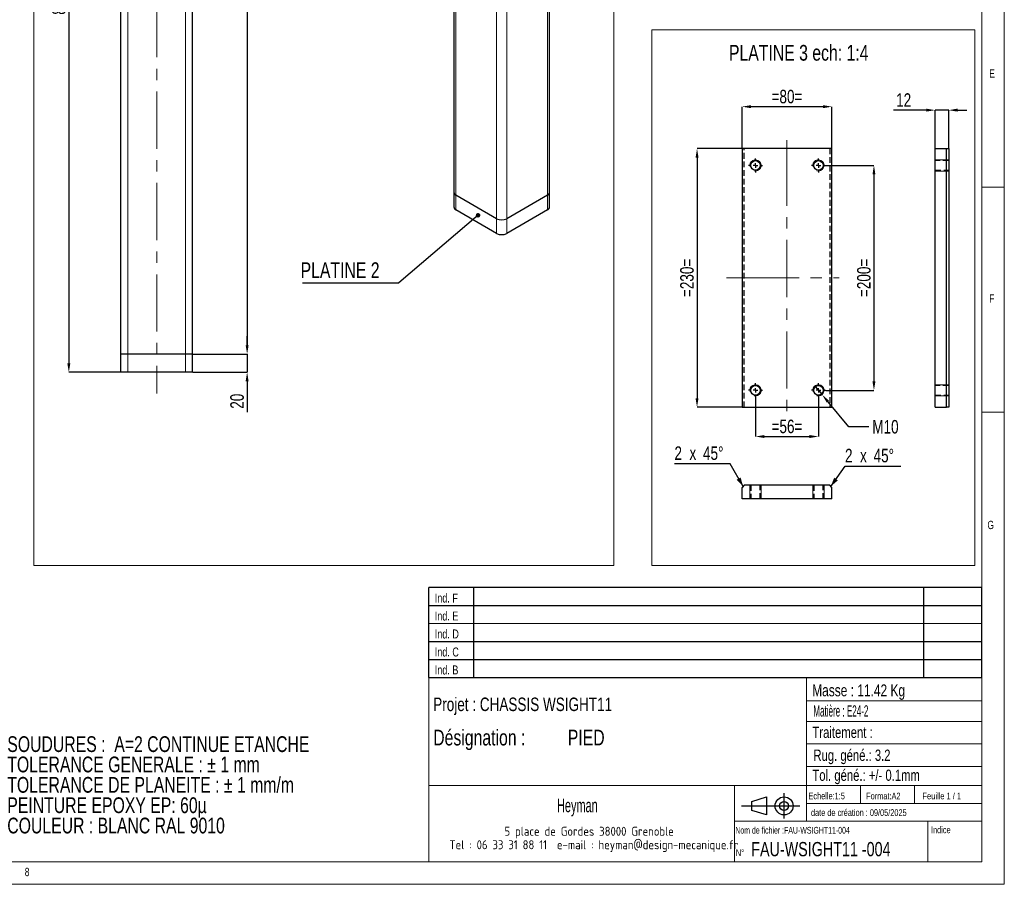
# Model space of a CAD drawing. Header units: millimetres. Extents: x 5 to 589, y 5 to 415.
# Tile 4 of 6: x 370 to 589, y 5 to 197. Entities that reach past the tile are written whole.
import ezdxf

# ---------------------------------------------------------------- set-up
doc = ezdxf.new("R2010")
doc.units = ezdxf.units.MM
doc.header["$PDSIZE"] = -1
doc.linetypes.add('CENTERX2', pattern=[20.32, 12.7, -2.54, 2.54, -2.54])
doc.linetypes.add('HIDDEN', pattern=[1.905, 1.27, -0.635])
for name, color, linetype in [('COTES', 1, 'Continuous'), ('NOTES', 6, 'Continuous'), ('TRAIT-FINS', 9, 'Continuous'), ('TRAIT-MIXTES', 3, 'CENTERX2'), ('TRAIT-TIRET', 2, 'HIDDEN')]:
    doc.layers.add(name, color=color, linetype=linetype)
doc.layers.add('TRAIT-FORT', color=4, linetype='Continuous', lineweight=25)
doc.styles.add('SLDTEXTSTYLE0', font='TXT', dxfattribs={"width": 0.75})
doc.styles.add('SLDTEXTSTYLE1', font='TXT', dxfattribs={"width": 0.617423})
doc.styles.add('SLDTEXTSTYLE2', font='TXT', dxfattribs={"width": 0.535475})
doc.styles.add('SLDTEXTSTYLE3', font='ISOCP3', dxfattribs={"width": 0.96})
doc.styles.add('SLDTEXTSTYLE4', font='TXT', dxfattribs={"width": 0.605})
doc.styles.add('SLDTEXTSTYLE5', font='TXT', dxfattribs={"width": 0.692308})
doc.dimstyles.new('SLDDIMSTYLE1', dxfattribs={"dimtxt": 3, "dimasz": 2, "dimexe": 0, "dimexo": 0.0625, "dimgap": 0.75, "dimtad": 1, "dimlfac": 4, "dimrnd": 1e-09, "dimzin": 12, "dimdsep": 46, "dimtxsty": 'SLDTEXTSTYLE0', "dimsah": 1, "dimcen": 0.09, "dimadec": 0, "dimazin": 3, "dimtfac": 1, "dimtofl": 0, "dimtmove": 0, "dimatfit": 3, "dimfxl": 1, "dimfrac": 2, "dimtolj": 1, "dimtzin": 12, "dimarcsym": 0})
doc.dimstyles.new('SLDDIMSTYLE2', dxfattribs={"dimtxt": 3, "dimasz": 2, "dimexe": 0, "dimexo": 0.0625, "dimgap": 0.75, "dimtad": 1, "dimlfac": 4, "dimrnd": 1e-09, "dimzin": 12, "dimdsep": 46, "dimtxsty": 'SLDTEXTSTYLE0', "dimsah": 1, "dimcen": 0.09, "dimadec": 0, "dimazin": 3, "dimtfac": 1, "dimtmove": 0, "dimatfit": 0, "dimfxl": 1, "dimfrac": 2, "dimtolj": 1, "dimtzin": 12, "dimarcsym": 0})
doc.dimstyles.new('SLDDIMSTYLE5', dxfattribs={"dimtxt": 3, "dimasz": 2, "dimexe": 0, "dimexo": 0.0625, "dimgap": 0.75, "dimtad": 1, "dimlfac": 5, "dimrnd": 1e-09, "dimzin": 12, "dimdsep": 46, "dimtxsty": 'SLDTEXTSTYLE0', "dimsah": 1, "dimcen": 0.09, "dimadec": 0, "dimazin": 3, "dimtfac": 1, "dimtofl": 0, "dimtmove": 0, "dimatfit": 3, "dimfxl": 1, "dimfrac": 2, "dimtolj": 1, "dimtzin": 12, "dimarcsym": 0})
doc.dimstyles.new('SLDDIMSTYLE6', dxfattribs={"dimtxt": 3, "dimasz": 2, "dimexe": 0, "dimexo": 0.0625, "dimgap": 0.75, "dimtad": 1, "dimlfac": 5, "dimrnd": 1e-09, "dimzin": 12, "dimdsep": 46, "dimtxsty": 'SLDTEXTSTYLE0', "dimsah": 1, "dimcen": 0.09, "dimadec": 0, "dimazin": 3, "dimtfac": 1, "dimtmove": 0, "dimatfit": 0, "dimfxl": 1, "dimfrac": 2, "dimtolj": 1, "dimtzin": 12, "dimarcsym": 0})
doc.dimstyles.new('SLDDIMSTYLE7', dxfattribs={"dimtxt": 0.18, "dimasz": 1, "dimexe": 0, "dimexo": 0.0625, "dimgap": 0, "dimtad": 0, "dimtih": 1, "dimtoh": 1, "dimdec": 0, "dimrnd": 1e-09, "dimzin": 0, "dimdsep": 46, "dimtxsty": 'Standard', "dimblk1": 'DOT', "dimblk2": 'DOT', "dimsah": 1, "dimcen": 0.09, "dimadec": 0, "dimazin": 0, "dimtfac": 1, "dimtdec": 0, "dimtofl": 0, "dimtmove": 0, "dimatfit": 3, "dimldrblk": 'DOT', "dimfxl": 1, "dimfrac": 2, "dimtolj": 1, "dimtzin": 0, "dimarcsym": 0})
doc.dimstyles.new('SLDDIMSTYLE8', dxfattribs={"dimtxt": 3, "dimasz": 2, "dimexe": 0, "dimexo": 0.0625, "dimgap": 0.75, "dimtad": 0, "dimtih": 1, "dimtoh": 1, "dimlfac": 4, "dimrnd": 1e-09, "dimzin": 12, "dimdsep": 46, "dimtxsty": 'SLDTEXTSTYLE0', "dimblk1": 'NONE', "dimsah": 1, "dimcen": 0, "dimadec": 0, "dimazin": 3, "dimtfac": 1, "dimtmove": 0, "dimatfit": 3, "dimldrblk": 'NONE', "dimfxl": 1, "dimfrac": 2, "dimtolj": 1, "dimtzin": 12, "dimarcsym": 0})

# ---------------------------------------------------------------- blocks, each defined once
blk = doc.blocks.new('Bloc12')
for p, q in [((2.32, 3.8), (5.55, 4.8)), ((5.55, 4.8), (5.55, 0.8)), ((9.48, 0), (9.48, 5.6)), ((0, 2.8), (12.98, 2.8)), ((2.32, 1.8), (2.32, 3.8)), ((5.55, 0.8), (2.32, 1.8))]:
    blk.add_line(p, q)
for radius in [2, 1]:
    blk.add_circle((9.48, 2.8), radius)
blk = doc.blocks.new('Bloc11')
for p, q in [((123, 20), (0, 20)), ((0, 0), (0, 20)), ((10, 20), (10, 0)), ((110, 20), (110, 0)), ((123, 0), (123, 20)), ((0, 16), (123, 16)), ((0, 8), (123, 8)), ((0, 4), (123, 4)), ((0, 0), (123, 0))]:
    blk.add_line(p, q)
at = {"color": 7, "linetype": 'Continuous', "lineweight": 18}
blk.add_line((0, 12), (123, 12), dxfattribs=at)
at = {"color": 7}
for tag in ['AUTOATTR0', 'AUTOATTR1', 'AUTOATTR2', 'AUTOATTR3', 'AUTOATTR4', 'AUTOATTR5', 'AUTOATTR6', 'AUTOATTR7', 'AUTOATTR8', 'AUTOATTR9']:
    blk.add_attdef(tag, (0, 0), '', height=1, dxfattribs=at)
at = {"layer": 'NOTES', "color": 211, "char_height": 2, "attachment_point": 1, "style": 'SLDTEXTSTYLE0'}
for s, insert in [('Ind. F', (1.36, 18.66)), ('Ind. E', (1.36, 14.66)), ('Ind. D', (1.36, 10.66)), ('Ind. C', (1.36, 6.66)), ('Ind. B', (1.36, 2.66))]:
    blk.add_mtext(s, dxfattribs=dict(at, insert=insert))
blk = doc.blocks.new('SW_NOTE_0')
at = {"layer": 'NOTES', "color": 0, "char_height": 3.5, "attachment_point": 1, "style": 'SLDTEXTSTYLE0'}
for s, insert in [('SOUDURES :  A=2 CONTINUE ETANCHE', (0, 4.51)), ('TOLERANCE GENERALE : ± 1 mm', (0, -0.01)), ('TOLERANCE DE PLANEITE : ± 1 mm/m', (0, -4.54)), ('PEINTURE EPOXY EP: 60µ', (0, -9.07)), ('COULEUR : BLANC RAL 9010', (0, -13.59))]:
    blk.add_mtext(s, dxfattribs=dict(at, insert=insert))
blk = doc.blocks.new('SW_NOTE_1')
at = {"layer": 'NOTES', "color": 0, "char_height": 2, "attachment_point": 2, "style": 'SLDTEXTSTYLE3'}
for s, insert in [('5 place de Gordes 38000 Grenoble', (20.94, 2.58)), ('Tel : 06 33 31 88 11  e-mail : heyman@design-mecanique.fr', (22, -0.42))]:
    blk.add_mtext(s, dxfattribs=dict(at, insert=insert))
blk = doc.blocks.new('SW_NOTE_2')
at = {"layer": 'NOTES', "color": 0, "char_height": 3.5, "attachment_point": 1, "style": 'SLDTEXTSTYLE0'}
for s, insert in [('Désignation :', (0, 4.51)), ('PIED', (29.93, 4.51))]:
    blk.add_mtext(s, dxfattribs=dict(at, insert=insert))
blk = doc.blocks.new('_D_8')
at = {"layer": 'COTES', "color": 0, "lineweight": -2, "transparency": 16777216}
for p, q in [((571.63, 177.11), (564.37, 177.11)), ((573.63, 168.64), (573.63, 177.11)), ((576.63, 177.11), (573.63, 177.11)), ((576.63, 168.64), (576.63, 177.11)), ((578.63, 177.11), (580.63, 177.11))]:
    blk.add_line(p, q, dxfattribs=at)
at = {"layer": 'COTES', "color": 0, "transparency": 16777216}
for points in [[(571.63, 177.45), (571.63, 176.78), (573.63, 177.11)], [(578.63, 177.45), (578.63, 176.78), (576.63, 177.11)]]:
    blk.add_solid(points, dxfattribs=at)
at = {"layer": 'Defpoints', "color": 0, "transparency": 16777216}
for p in [(573.63, 177.11), (573.63, 168.57), (576.63, 168.57)]:
    blk.add_point(p, dxfattribs=at)
at = {"layer": 'COTES', "color": 0, "transparency": 16777216, "insert": (566.62, 180.86), "char_height": 3, "attachment_point": 2, "style": 'SLDTEXTSTYLE0'}
blk.add_mtext('\\A1;12', dxfattribs=at)
blk = doc.blocks.new('_D_22')
at = {"layer": 'COTES', "color": 0, "lineweight": -2, "transparency": 16777216}
for p, q in [((530.67, 168.64), (530.67, 177.88)), ((548.67, 177.88), (532.67, 177.88)), ((550.67, 168.64), (550.67, 177.88))]:
    blk.add_line(p, q, dxfattribs=at)
at = {"layer": 'COTES', "color": 0, "transparency": 16777216}
for points in [[(532.67, 178.22), (532.67, 177.55), (530.67, 177.88)], [(548.67, 178.22), (548.67, 177.55), (550.67, 177.88)]]:
    blk.add_solid(points, dxfattribs=at)
at = {"layer": 'Defpoints', "color": 0, "transparency": 16777216}
for p in [(530.67, 177.88), (530.67, 168.57), (550.67, 168.57)]:
    blk.add_point(p, dxfattribs=at)
at = {"layer": 'COTES', "color": 0, "transparency": 16777216, "insert": (540.67, 181.63), "char_height": 3, "attachment_point": 2, "style": 'SLDTEXTSTYLE0'}
blk.add_mtext('\\A1;=80=', dxfattribs=at)
blk = doc.blocks.new('_D_23')
at = {"layer": 'COTES', "color": 0, "lineweight": -2, "transparency": 16777216}
for p, q in [((530.61, 168.57), (520.67, 168.57)), ((520.67, 166.57), (520.67, 113.07)), ((530.61, 111.07), (520.67, 111.07))]:
    blk.add_line(p, q, dxfattribs=at)
at = {"layer": 'COTES', "color": 0, "transparency": 16777216}
for points in [[(520.34, 166.57), (521, 166.57), (520.67, 168.57)], [(520.34, 113.07), (521, 113.07), (520.67, 111.07)]]:
    blk.add_solid(points, dxfattribs=at)
at = {"layer": 'Defpoints', "color": 0, "transparency": 16777216}
for p in [(530.67, 168.57), (520.67, 111.07), (530.67, 111.07)]:
    blk.add_point(p, dxfattribs=at)
at = {"layer": 'COTES', "color": 0, "transparency": 16777216, "insert": (516.92, 139.82), "char_height": 3, "attachment_point": 2, "rotation": 90, "style": 'SLDTEXTSTYLE0'}
blk.add_mtext('\\A1;=230=', dxfattribs=at)
blk = doc.blocks.new('_D_24')
at = {"layer": 'COTES', "color": 0, "lineweight": -2, "transparency": 16777216}
for p, q in [((549.29, 164.82), (560.01, 164.82)), ((560.01, 162.82), (560.01, 116.82)), ((549.29, 114.82), (560.01, 114.82))]:
    blk.add_line(p, q, dxfattribs=at)
at = {"layer": 'COTES', "color": 0, "transparency": 16777216}
for points in [[(559.68, 162.82), (560.34, 162.82), (560.01, 164.82)], [(559.68, 116.82), (560.34, 116.82), (560.01, 114.82)]]:
    blk.add_solid(points, dxfattribs=at)
at = {"layer": 'Defpoints', "color": 0, "transparency": 16777216}
for p in [(549.23, 164.82), (549.23, 114.82), (560.01, 114.82)]:
    blk.add_point(p, dxfattribs=at)
at = {"layer": 'COTES', "color": 0, "transparency": 16777216, "insert": (556.26, 139.82), "char_height": 3, "attachment_point": 2, "rotation": 90, "style": 'SLDTEXTSTYLE0'}
blk.add_mtext('\\A1;=200=', dxfattribs=at)
blk = doc.blocks.new('_D_25')
at = {"layer": 'COTES', "color": 0, "lineweight": -2, "transparency": 16777216}
for p, q in [((533.67, 113.2), (533.67, 104.55)), ((547.67, 113.2), (547.67, 104.55)), ((535.67, 104.55), (545.67, 104.55))]:
    blk.add_line(p, q, dxfattribs=at)
at = {"layer": 'COTES', "color": 0, "transparency": 16777216}
for points in [[(535.67, 104.88), (535.67, 104.21), (533.67, 104.55)], [(545.67, 104.88), (545.67, 104.21), (547.67, 104.55)]]:
    blk.add_solid(points, dxfattribs=at)
at = {"layer": 'Defpoints', "color": 0, "transparency": 16777216}
for p in [(533.67, 113.26), (547.67, 113.26), (547.67, 104.55)]:
    blk.add_point(p, dxfattribs=at)
at = {"layer": 'COTES', "color": 0, "transparency": 16777216, "insert": (540.67, 108.3), "char_height": 3, "attachment_point": 2, "style": 'SLDTEXTSTYLE0'}
blk.add_mtext('\\A1;=56=', dxfattribs=at)
blk = doc.blocks.new('_D_26')
at = {"layer": 'COTES', "color": 0, "lineweight": -2, "transparency": 16777216}
for p, q in [((546.87, 115.78), (548.47, 113.86)), ((554.45, 106.72), (549.75, 112.33)), ((558.89, 106.72), (554.45, 106.72))]:
    blk.add_line(p, q, dxfattribs=at)
at = {"layer": 'COTES', "color": 0, "transparency": 16777216}
blk.add_solid([(550.01, 112.54), (549.5, 112.12), (548.47, 113.86)], dxfattribs=at)
at = {"layer": 'Defpoints', "color": 0, "transparency": 16777216}
for p in [(546.87, 115.78), (548.47, 113.86)]:
    blk.add_point(p, dxfattribs=at)
at = {"layer": 'COTES', "color": 0, "transparency": 16777216, "insert": (559.64, 108.22), "char_height": 3, "attachment_point": 1, "style": 'SLDTEXTSTYLE0'}
blk.add_mtext('\\A1;M10', dxfattribs=at)
blk = doc.blocks.new('_None')
blk = doc.blocks.new('SW_CENTERMARKSYMBOL_20')
at = {"layer": 'TRAIT-MIXTES', "color": 0}
for p, q in [((-1, 0), (-1.5625, 0)), ((0, 0), (-0.5, 0)), ((0, 1), (0, 1.5625)), ((0, 0), (0, 0.5)), ((0, 0), (0, -0.5)), ((0, 0), (0.5, 0)), ((1, 0), (1.5625, 0)), ((0, -1), (0, -1.5625))]:
    blk.add_line(p, q, dxfattribs=at)
blk = doc.blocks.new('SW_CENTERMARKSYMBOL_21')
at = {"layer": 'TRAIT-MIXTES', "color": 0}
for p, q in [((-1, 0), (-1.5625, 0)), ((0, 0), (-0.5, 0)), ((0, 1), (0, 1.5625)), ((0, 0), (0, 0.5)), ((0, 0), (0, -0.5)), ((0, 0), (0.5, 0)), ((1, 0), (1.5625, 0)), ((0, -1), (0, -1.5625))]:
    blk.add_line(p, q, dxfattribs=at)
blk = doc.blocks.new('SW_CENTERMARKSYMBOL_22')
at = {"layer": 'TRAIT-MIXTES', "color": 0}
for p, q in [((-1, 0), (-1.5625, 0)), ((0, 0), (-0.5, 0)), ((0, 1), (0, 1.5625)), ((0, 0), (0, 0.5)), ((0, 0), (0, -0.5)), ((0, 0), (0.5, 0)), ((1, 0), (1.5625, 0)), ((0, -1), (0, -1.5625))]:
    blk.add_line(p, q, dxfattribs=at)
blk = doc.blocks.new('SW_CENTERMARKSYMBOL_23')
at = {"layer": 'TRAIT-MIXTES', "color": 0}
for p, q in [((-1, 0), (-1.5625, 0)), ((0, 0), (-0.5, 0)), ((0, 1), (0, 1.5625)), ((0, 0), (0, 0.5)), ((0, 0), (0, -0.5)), ((0, 0), (0.5, 0)), ((1, 0), (1.5625, 0)), ((0, -1), (0, -1.5625))]:
    blk.add_line(p, q, dxfattribs=at)
blk = doc.blocks.new('SW_CHAMFER_DIMENSION_0')
at = {"layer": 'COTES', "color": 0}
for p, q in [((-3.16, -4.49), (0, 0)), ((0, 0), (12.39, 0))]:
    blk.add_line(p, q, dxfattribs=at)
blk.add_solid([(-3.16, -4.49), (-1.6, -3.14), (-2.42, -2.56)], dxfattribs=at)
at = {"layer": 'COTES', "color": 0, "char_height": 3, "attachment_point": 1, "style": 'SLDTEXTSTYLE0'}
for s, insert in [('2', (0, 3.87)), ('x', (3.34, 3.87)), ('45°', (6.35, 3.87))]:
    blk.add_mtext(s, dxfattribs=dict(at, insert=insert))
blk = doc.blocks.new('SW_CHAMFER_DIMENSION_1')
at = {"layer": 'COTES', "color": 0}
for p, q in [((12.39, 0), (0, 0)), ((15.27, -5.02), (12.39, 0))]:
    blk.add_line(p, q, dxfattribs=at)
blk.add_solid([(15.27, -5.02), (14.71, -3.04), (13.84, -3.53)], dxfattribs=at)
at = {"layer": 'COTES', "color": 0, "char_height": 3, "attachment_point": 1, "style": 'SLDTEXTSTYLE0'}
for s, insert in [('2', (0, 3.87)), ('x', (3.34, 3.87)), ('45°', (6.35, 3.87))]:
    blk.add_mtext(s, dxfattribs=dict(at, insert=insert))
blk = doc.blocks.new('_D_37')
at = {"layer": 'COTES', "color": 0, "lineweight": -2, "transparency": 16777216}
for p, q in [((385.44, 282.84), (380.97, 282.84)), ((380.97, 280.84), (380.97, 120.84)), ((394.04, 118.84), (380.97, 118.84))]:
    blk.add_line(p, q, dxfattribs=at)
at = {"layer": 'COTES', "color": 0, "transparency": 16777216}
for points in [[(380.63, 280.84), (381.3, 280.84), (380.97, 282.84)], [(380.63, 120.84), (381.3, 120.84), (380.97, 118.84)]]:
    blk.add_solid(points, dxfattribs=at)
at = {"layer": 'Defpoints', "color": 0, "transparency": 16777216}
for p in [(385.51, 282.84), (380.97, 118.84), (394.11, 118.84)]:
    blk.add_point(p, dxfattribs=at)
at = {"layer": 'COTES', "color": 0, "transparency": 16777216, "insert": (377.22, 200.84), "char_height": 3, "attachment_point": 2, "rotation": 90, "style": 'SLDTEXTSTYLE0'}
blk.add_mtext('\\A1;820', dxfattribs=at)
blk = doc.blocks.new('_D_39')
at = {"layer": 'COTES', "color": 0, "lineweight": -2, "transparency": 16777216}
for p, q in [((415.57, 280.84), (420.62, 280.84)), ((420.62, 278.84), (420.62, 124.84)), ((408.57, 122.84), (420.62, 122.84))]:
    blk.add_line(p, q, dxfattribs=at)
at = {"layer": 'COTES', "color": 0, "transparency": 16777216}
for points in [[(420.29, 278.84), (420.95, 278.84), (420.62, 280.84)], [(420.29, 124.84), (420.95, 124.84), (420.62, 122.84)]]:
    blk.add_solid(points, dxfattribs=at)
at = {"layer": 'Defpoints', "color": 0, "transparency": 16777216}
for p in [(415.51, 280.84), (408.51, 122.84), (420.62, 122.84)]:
    blk.add_point(p, dxfattribs=at)
at = {"layer": 'COTES', "color": 0, "transparency": 16777216, "insert": (416.87, 201.84), "char_height": 3, "attachment_point": 2, "rotation": 90, "style": 'SLDTEXTSTYLE0'}
blk.add_mtext('\\A1;790', dxfattribs=at)
blk = doc.blocks.new('_D_40')
at = {"layer": 'COTES', "color": 0, "lineweight": -2, "transparency": 16777216}
for p, q in [((420.62, 124.84), (420.62, 126.84)), ((408.57, 122.84), (420.62, 122.84)), ((420.62, 122.84), (420.62, 118.84)), ((408.57, 118.84), (420.62, 118.84)), ((420.62, 116.84), (420.62, 109.96))]:
    blk.add_line(p, q, dxfattribs=at)
at = {"layer": 'COTES', "color": 0, "transparency": 16777216}
for points in [[(420.29, 124.84), (420.95, 124.84), (420.62, 122.84)], [(420.29, 116.84), (420.95, 116.84), (420.62, 118.84)]]:
    blk.add_solid(points, dxfattribs=at)
at = {"layer": 'Defpoints', "color": 0, "transparency": 16777216}
for p in [(408.51, 122.84), (408.51, 118.84), (420.62, 118.84)]:
    blk.add_point(p, dxfattribs=at)
at = {"layer": 'COTES', "color": 0, "transparency": 16777216, "insert": (416.87, 112.4), "char_height": 3, "attachment_point": 2, "rotation": 90, "style": 'SLDTEXTSTYLE0'}
blk.add_mtext('\\A1;20', dxfattribs=at)
blk = doc.blocks.new('SW_NOTE_15')
at = {"layer": 'NOTES', "color": 0}
blk.add_line((-21.37, 0), (0, 0), dxfattribs=at)
at = {"layer": 'NOTES', "color": 0, "insert": (-21.81, 4.54), "char_height": 3.5, "attachment_point": 1, "style": 'SLDTEXTSTYLE0'}
blk.add_mtext('PLATINE 2', dxfattribs=at)
blk = doc.blocks.new('_Dot')
at = {"color": 0, "linetype": 'ByBlock', "lineweight": -2}
blk.add_line((-0.5, 0), (-1, 0), dxfattribs=at)
at = {"color": 0, "linetype": 'ByBlock', "const_width": 0.5}
blk.add_lwpolyline([(-0.25, 0, 1), (0.25, 0, 1)], format="xyb", close=True, dxfattribs=at)

msp = doc.modelspace()

# ---------------------------------------------------------------- linework, layer by layer
at = {"lineweight": 18}
for p, q in [((589, 5), (589, 415)), ((584, 10), (584, 410)), ((373.1923, 404.456), (373.1923, 75.9031)), ((502.1387, 404.456), (502.1387, 75.9031)), ((510.6344, 194.9539), (582.4295, 194.9539)), ((510.6344, 194.9539), (510.6344, 75.9031)), ((582.4295, 194.9539), (582.4295, 75.9031)), ((584, 160), (589, 160)), ((589, 110), (584, 110)), ((373.1923, 75.9031), (502.1387, 75.9031)), ((510.6344, 75.9031), (582.4295, 75.9031)), ((461, 51), (461, 10)), ((584, 51), (461, 51)), ((545, 51), (545, 19)), ((584, 51), (584, 10)), ((545, 45.7564), (584, 45.7564)), ((545, 41.1784), (584, 41.1784)), ((545, 36.2449), (584, 36.2449)), ((545, 31.1779), (584, 31.1779)), ((461, 27), (584, 27)), ((529, 27), (529, 10)), ((557, 27), (557, 23)), ((569, 27), (569, 23)), ((545, 23), (584, 23)), ((529, 19), (584, 19)), ((572, 19), (572, 10)), ((10, 10), (584, 10)), ((461, 10.0004), (584, 10)), ((5, 5), (589, 5))]:
    msp.add_line(p, q, dxfattribs=at)
at = {"layer": 'TRAIT-FINS', "lineweight": 18}
for p, q in [((394.1057, 122.8394), (394.1057, 280.8394)), ((406.9057, 122.8394), (406.9057, 280.8394)), ((467.0483, 158.1976), (467.0483, 281.4962)), ((487.413, 158.1976), (487.413, 281.4962)), ((476.0993, 152.9726), (476.0993, 276.2712)), ((478.362, 152.9726), (478.362, 276.2712)), ((573.6295, 166.0733), (576.6295, 166.0733)), ((573.6295, 166.0733), (576.6295, 166.0733)), ((573.6295, 163.5733), (576.6295, 163.5733)), ((573.6295, 163.5733), (576.6295, 163.5733)), ((467.0483, 154.9314), (467.0483, 158.1976)), ((487.413, 154.9314), (487.413, 158.1976)), ((476.0993, 149.7064), (476.0993, 152.9726)), ((478.362, 149.7064), (478.362, 152.9726)), ((394.1057, 118.8394), (394.1057, 122.8394)), ((406.9057, 118.8394), (406.9057, 122.8394)), ((573.6295, 116.0733), (576.6295, 116.0733)), ((573.6295, 116.0733), (576.6295, 116.0733)), ((573.6295, 113.5733), (576.6295, 113.5733)), ((573.6295, 113.5733), (576.6295, 113.5733)), ((532.4189, 90.7105), (532.4189, 93.7105)), ((532.4189, 90.7105), (532.4189, 93.7105)), ((534.9189, 90.7105), (534.9189, 93.7105)), ((534.9189, 90.7105), (534.9189, 93.7105)), ((546.4189, 90.7105), (546.4189, 93.7105)), ((546.4189, 90.7105), (546.4189, 93.7105)), ((548.9189, 90.7105), (548.9189, 93.7105)), ((548.9189, 90.7105), (548.9189, 93.7105))]:
    msp.add_line(p, q, dxfattribs=at)
for centre in [(533.6689, 164.8233), (547.6689, 164.8233), (533.6689, 114.8233), (547.6689, 114.8233)]:
    msp.add_arc(centre, 1.25, 255, 195, dxfattribs=at)
at = {"layer": 'TRAIT-FORT', "lineweight": 25}
for p, q in [((392.5057, 122.8394), (392.5057, 280.8394)), ((408.5057, 122.8394), (408.5057, 280.8394)), ((466.5797, 281.7667), (466.5797, 158.8507)), ((487.8816, 158.8507), (487.8816, 281.7667)), ((530.6689, 168.5733), (530.6689, 111.0733)), ((550.6689, 168.5733), (530.6689, 168.5733)), ((550.6689, 111.0733), (550.6689, 168.5733)), ((573.6295, 111.0733), (573.6295, 168.5733)), ((573.6295, 168.5733), (576.1295, 168.5733)), ((576.1295, 111.0733), (576.1295, 168.5733)), ((576.1295, 168.5733), (576.6295, 168.5733)), ((576.6295, 168.5733), (576.6295, 111.0733)), ((466.5797, 158.8507), (466.5797, 155.5846)), ((476.0993, 152.9726), (467.0483, 158.1976)), ((487.413, 158.1976), (478.362, 152.9726)), ((487.8816, 155.5846), (487.8816, 158.8507)), ((476.0993, 149.7064), (467.0483, 154.9314)), ((487.413, 154.9314), (478.362, 149.7064)), ((394.1057, 122.8394), (392.5057, 122.8394)), ((392.5057, 118.8394), (392.5057, 122.8394)), ((406.9057, 122.8394), (394.1057, 122.8394)), ((408.5057, 122.8394), (406.9057, 122.8394)), ((408.5057, 118.8394), (408.5057, 122.8394)), ((394.1057, 118.8394), (392.5057, 118.8394)), ((406.9057, 118.8394), (394.1057, 118.8394)), ((408.5057, 118.8394), (406.9057, 118.8394)), ((530.6689, 111.0733), (550.6689, 111.0733)), ((573.6295, 111.0733), (576.1295, 111.0733)), ((576.6295, 111.0733), (576.1295, 111.0733)), ((531.1689, 93.7105), (530.6689, 93.2105)), ((530.6689, 90.7105), (530.6689, 93.2105)), ((550.1689, 93.7105), (531.1689, 93.7105)), ((550.6689, 93.2105), (550.1689, 93.7105)), ((550.6689, 90.7105), (550.6689, 93.2105)), ((550.6689, 90.7105), (530.6689, 90.7105))]:
    msp.add_line(p, q, dxfattribs=at)
for centre in [(533.6689, 164.8233), (547.6689, 164.8233), (533.6689, 114.8233), (547.6689, 114.8233)]:
    msp.add_circle(centre, 1.0625, dxfattribs=at)
for centre, radius, start, end in [((467.3804, 158.9306), 0.8047, 185.694786, 245.62538), ((487.0809, 158.9306), 0.8047, 294.37462, 354.305214), ((467.3804, 155.6644), 0.8047, 185.694786, 245.62538), ((487.0809, 155.6644), 0.8047, 294.37462, 354.305214), ((477.2306, 155.1561), 2.4592, 242.609655, 297.390345), ((477.2306, 151.89), 2.4592, 242.609655, 297.390345)]:
    msp.add_arc(centre, radius, start, end, dxfattribs=at)
at = {"layer": 'TRAIT-MIXTES', "lineweight": 18}
for p, q in [((400.5057, 282.8394), (400.5057, 114.1161)), ((540.6689, 170.4629), (540.6689, 168.5733)), ((540.6689, 168.5733), (540.6689, 110.0116)), ((527.2249, 139.8233), (530.6689, 139.8233)), ((530.6689, 139.8233), (552.3019, 139.8233))]:
    msp.add_line(p, q, dxfattribs=at)
at = {"layer": 'TRAIT-TIRET'}
for p, q in [((531.1689, 111.0733), (531.1689, 168.5733)), ((550.1689, 168.5733), (550.1689, 111.0733)), ((576.6295, 165.8858), (573.6295, 165.8858)), ((573.6295, 163.7608), (576.6295, 163.7608)), ((576.6295, 115.8858), (573.6295, 115.8858)), ((573.6295, 113.7608), (576.6295, 113.7608)), ((532.6064, 93.7105), (532.6064, 90.7105)), ((534.7314, 90.7105), (534.7314, 93.7105)), ((546.6064, 93.7105), (546.6064, 90.7105)), ((548.7314, 90.7105), (548.7314, 93.7105))]:
    msp.add_line(p, q, dxfattribs=at)

# ---------------------------------------------------------------- block references
for name, p in [('Bloc11', (460.9936, 50.9899)), ('Bloc11', (460.9936, 50.9899)), ('Bloc12', (530.5599, 19.6343)), ('Bloc12', (530.5599, 19.6343))]:
    msp.add_blockref(name, p)
at = {"layer": 'COTES'}
for name, p in [('SW_CHAMFER_DIMENSION_1', (515.6476, 98.4804)), ('SW_CHAMFER_DIMENSION_0', (553.5778, 97.9462))]:
    msp.add_blockref(name, p, dxfattribs=at)
at = {"layer": 'NOTES'}
for name, p in [('SW_NOTE_15', (454.3217, 138.7447)), ('SW_NOTE_2', (462.0006, 34.8629)), ('SW_NOTE_0', (367.2823, 33.4037)), ('SW_NOTE_1', (475.7385, 15.2133))]:
    msp.add_blockref(name, p, dxfattribs=at)
at = {"layer": 'TRAIT-MIXTES'}
for name, p in [('SW_CENTERMARKSYMBOL_22', (533.6689, 164.8233)), ('SW_CENTERMARKSYMBOL_20', (547.6689, 164.8233)), ('SW_CENTERMARKSYMBOL_23', (533.6689, 114.8233)), ('SW_CENTERMARKSYMBOL_21', (547.6689, 114.8233))]:
    msp.add_blockref(name, p, dxfattribs=at)

# ---------------------------------------------------------------- texts
at = {"layer": 'NOTES'}
for s, insert, char_height, attachment_point, style in [('PLATINE 3 ech: 1:4', (527.7707, 191.6146), 3.5, 1, 'SLDTEXTSTYLE0'), ('E', (585.6667, 186.168), 1.8521, 1, 'SLDTEXTSTYLE0'), ('F', (585.6667, 136.168), 1.8521, 1, 'SLDTEXTSTYLE0'), ('G', (585.2516, 85.8233), 1.8521, 1, 'SLDTEXTSTYLE0'), ('Masse : 11.42 Kg', (546.2807, 49.4433), 2.645833, 1, 'SLDTEXTSTYLE0'), ('Projet : CHASSIS WSIGHT11', (462.0006, 46.5148), 3, 1, 'SLDTEXTSTYLE0'), ('Matière : E24-2', (546.5332, 44.7993), 2.5, 1, 'SLDTEXTSTYLE2'), ('Traitement :', (546.3427, 40.0456), 2.5, 1, 'SLDTEXTSTYLE0'), ('Rug. géné.: 3.2', (546.5514, 34.9449), 2.5, 1, 'SLDTEXTSTYLE0'), ('Tol. géné.: +/- 0.1mm', (546.3236, 30.4993), 2.5, 1, 'SLDTEXTSTYLE0'), ('Echelle:1:5', (545.4535, 25.4047), 1.5, 1, 'SLDTEXTSTYLE0'), ('Format:A2', (558.2893, 25.3802), 1.5, 1, 'SLDTEXTSTYLE0'), ('Feuille 1 / 1', (570.8064, 25.384), 1.5, 1, 'SLDTEXTSTYLE5'), ('Heyman', (494.0627, 24.0268), 3, 2, 'SLDTEXTSTYLE4'), ('date de création : 09/05/2025', (546.009, 21.6948), 1.5, 1, 'SLDTEXTSTYLE0'), ('Nom de fichier :FAU-WSIGHT11-004', (529.1807, 17.7674), 1.5, 1, 'SLDTEXTSTYLE1'), ('Indice', (572.6927, 17.8602), 1.5, 1, 'SLDTEXTSTYLE0'), ('FAU-WSIGHT11 -004', (532.7301, 14.406), 3.175, 1, 'SLDTEXTSTYLE0'), ('N°', (529.3024, 12.765), 1.5, 1, 'SLDTEXTSTYLE0'), ('8', (371.1667, 8.668), 1.8521, 1, 'SLDTEXTSTYLE0')]:
    msp.add_mtext(s, dxfattribs=dict(at, insert=insert, char_height=char_height, attachment_point=attachment_point, style=style))

# ---------------------------------------------------------------- dimensions: what is measured, and where the dimension line sits
at = {"layer": 'COTES'}
for base, p1, p2, dimstyle, picture, middle in [((380.9658, 118.8394), (385.5057, 282.8394), (394.1057, 118.8394), 'SLDDIMSTYLE5', '_D_37', (380.9658, 200.8394)), ((420.6188, 122.8394), (415.5057, 280.8394), (408.5057, 122.8394), 'SLDDIMSTYLE5', '_D_39', (420.6188, 201.8394)), ((420.6188, 118.8394), (408.5057, 122.8394), (408.5057, 118.8394), 'SLDDIMSTYLE6', '_D_40', (420.6188, 112.4019))]:
    dim = msp.add_linear_dim(base=base, p1=p1, p2=p2, angle=90, dimstyle=dimstyle, dxfattribs=at)
    dim.commit()
    dim.dimension.update_dxf_attribs({"geometry": picture, "text_midpoint": middle, "dimtype": 160})
for base, p1, p2, picture, middle in [((530.6689, 177.8843), (550.6689, 168.5733), (530.6689, 168.5733), '_D_22', (540.6689, 177.8843)), ((547.6689, 104.5462), (533.6689, 113.2608), (547.6689, 113.2608), '_D_25', (540.6689, 104.5462))]:
    dim = msp.add_linear_dim(base=base, p1=p1, p2=p2, text='=<>=', dimstyle='SLDDIMSTYLE1', dxfattribs=at)
    dim.commit()
    dim.dimension.update_dxf_attribs({"geometry": picture, "text_midpoint": middle, "dimtype": 160})
dim = msp.add_linear_dim(base=(573.6295, 177.1124), p1=(576.6295, 168.5733), p2=(573.6295, 168.5733), dimstyle='SLDDIMSTYLE2', dxfattribs=at)
dim.commit()
dim.dimension.update_dxf_attribs({"geometry": '_D_8', "text_midpoint": (566.6185, 177.1124), "dimtype": 160})
for base, p1, p2, picture, middle in [((520.6689, 111.0733), (530.6689, 168.5733), (530.6689, 111.0733), '_D_23', (520.6689, 139.8233)), ((560.0095, 114.8233), (549.2314, 164.8233), (549.2314, 114.8233), '_D_24', (560.0095, 139.8233))]:
    dim = msp.add_linear_dim(base=base, p1=p1, p2=p2, angle=90, text='=<>=', dimstyle='SLDDIMSTYLE1', dxfattribs=at)
    dim.commit()
    dim.dimension.update_dxf_attribs({"geometry": picture, "text_midpoint": middle, "dimtype": 160})
dim = msp.add_diameter_dim_2p(p1=(546.8667, 115.782), p2=(548.471, 113.8647), text='M10', dimstyle='SLDDIMSTYLE8', override={"dimpost": '<>'}, dxfattribs=at)
dim.commit()
dim.dimension.update_dxf_attribs({"geometry": '_D_26', "text_midpoint": (562.0817, 106.7223), "dimtype": 163})

# ---------------------------------------------------------------- leaders
at = {"layer": 'NOTES'}
msp.add_leader([(471.9739, 153.7383), (454.3217, 138.7447)], dimstyle='SLDDIMSTYLE7', dxfattribs=at)

doc.saveas('drawing.dxf')
